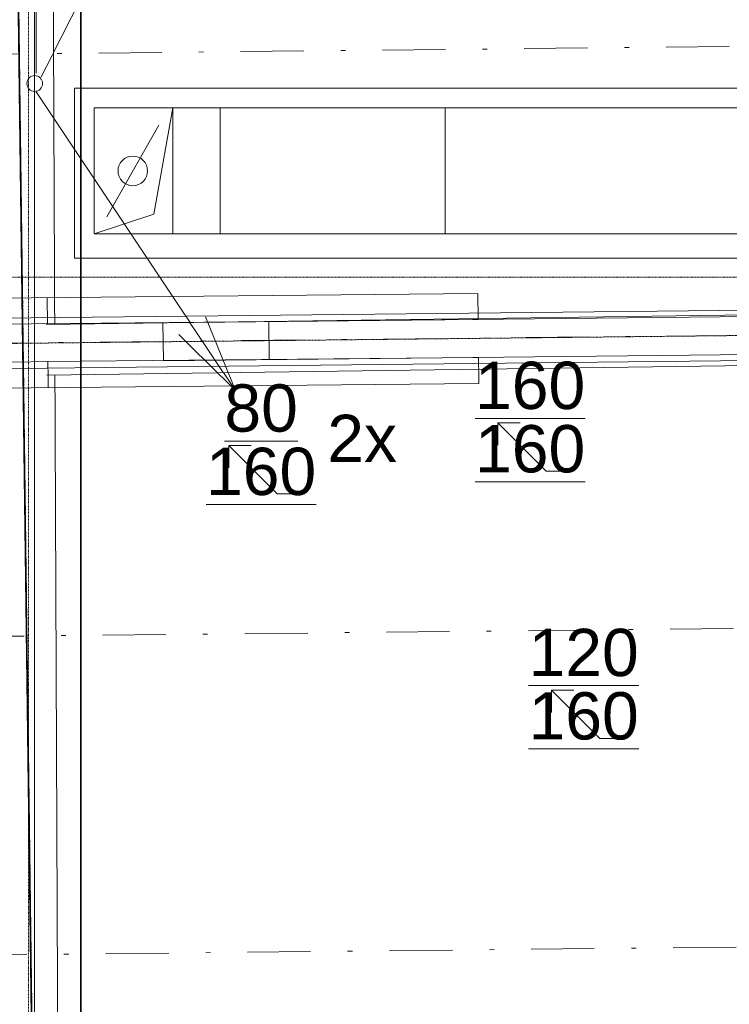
# Model space of a CAD drawing. Header units: millimetres. Extents: x -24674 to 2959, y -2716 to 20653.
# Tile 136 of 161: x -10631 to -8380, y 12247 to 15371. Entities that reach past the tile are written whole.
import ezdxf

# ---------------------------------------------------------------- set-up
doc = ezdxf.new("R2010")
doc.units = ezdxf.units.MM
doc.header["$MEASUREMENT"] = 0
for name, pattern in [('Telekomunikacni vodic', [9.25, 3, -0.75, 3, -0.75, 0.125, -0.75, 0.125, -0.75]), ('Wipeout_Contour', [1000, 0, -1000]), ('Čerchovaná', [450, 200, -117.5, 15, -117.5]), ('Čerchovaná S', [3.5, 1.5, -0.85, 0.3, -0.85]), ('Čárkovaná M', [4.5, 2.5, -2])]:
    doc.linetypes.add(name, pattern=pattern)
for name, color, linetype in [('9._POHLED ZÁPADNÍ_1_Anotace - SP', 7, 'Continuous'), ('9._POHLED ZÁPADNÍ_1_Konstrukce - krov', 7, 'Continuous'), ('9._POHLED ZÁPADNÍ_1_Konstrukce - nosné', 7, 'Continuous'), ('9._POHLED ZÁPADNÍ_1_TZB - elektroinstalace', 7, 'Continuous'), ('9._POHLED ZÁPADNÍ_1_TZB - kanalizace', 7, 'Continuous'), ('9._POHLED ZÁPADNÍ_1_TZB - VZT', 7, 'Continuous'), ('9._POHLED ZÁPADNÍ_1_Výplně - Povrchové', 7, 'Continuous'), ('9._POHLED ZÁPADNÍ_1_Značky - řezy', 7, 'Continuous')]:
    doc.layers.add(name, color=color, linetype=linetype)
doc.styles.add('GENEROVANÝ_STYL_1', font='txt')

msp = doc.modelspace()

# ---------------------------------------------------------------- linework, layer by layer
at = {"layer": '9._POHLED ZÁPADNÍ_1_Anotace - SP', "color": 8, "linetype": 'Continuous', "lineweight": 13}
for p, q in [((-8960.5, 13938.3), (-9113.6, 14091.5)), ((-9113.6, 14091.5), (-9042.9, 14091.5)), ((-9113.6, 14091.5), (-9113.6, 14020.7)), ((-9813.8, 13866.4), (-9967, 14019.6)), ((-9967, 14019.6), (-9896.3, 14019.6)), ((-9967, 14019.6), (-9967, 13948.9)), ((-8891.8, 13938.3), (-8960.5, 13938.3)), ((-9745.1, 13866.4), (-9813.8, 13866.4)), ((-8790.7, 13090.9), (-8943.8, 13244.1)), ((-8943.8, 13244.1), (-8873.1, 13244.1)), ((-8943.8, 13244.1), (-8943.8, 13173.4)), ((-8722, 13090.9), (-8790.7, 13090.9))]:
    msp.add_line(p, q, dxfattribs=at)
at = {"layer": '9._POHLED ZÁPADNÍ_1_TZB - VZT', "color": 122, "linetype": 'Continuous', "lineweight": 13, "true_color": 0x00d59f}
for p, q in [((-10457.3, 15154.1), (-7816.4, 15154.1)), ((-10457.3, 15154.1), (-10457.3, 14614.8)), ((-10394.9, 15091.6), (-10394.9, 14691.6)), ((-10144.9, 15091.6), (-10394.9, 15091.6)), ((-10244.9, 15091.6), (-7781.1, 15091.6)), ((-10204.9, 14753.6), (-10144.9, 15091.6)), ((-10144.9, 14691.6), (-10144.9, 15091.6)), ((-9994.9, 14691.6), (-9994.9, 15091.6)), ((-9281.1, 14691.6), (-9281.1, 15091.6)), ((-10354, 14745.8), (-10189.8, 15036.6)), ((-10394.9, 14691.6), (-10204.9, 14753.6)), ((-10144.9, 14691.6), (-10394.9, 14691.6)), ((-10244.9, 14691.6), (-7781.1, 14691.6)), ((-10457.3, 14614.8), (-7833, 14614.8))]:
    msp.add_line(p, q, dxfattribs=at)
msp.add_circle((-10271.9, 14891.2), 46.9, dxfattribs=at)

# ---------------------------------------------------------------- texts
at = {"layer": '9._POHLED ZÁPADNÍ_1_Anotace - SP', "color": 8, "linetype": 'Continuous', "lineweight": 13, "char_height": 150, "attachment_point": 5, "line_spacing_factor": 0.804162, "style": 'GENEROVANÝ_STYL_1'}
for s, insert in [('\\A1;{\\pqc;\\fArial|b0|i0|c238|p38;\\L\\L80\\P\\pqc;\\fArial|b0|i0|c238|p38;160}', (-9864.8, 14037.4)), ('\\A1;{\\pqc;\\fArial|b0|i0|c238|p38;\\L\\L1\\fArial|b0|i0|c238|p38;\\L\\L2\\fArial|b0|i0|c238|p38;\\L\\L0\\P\\pqc;\\fArial|b0|i0|c238|p38;160}', (-8841.6, 13261.8))]:
    msp.add_mtext(s, dxfattribs=dict(at, insert=insert))
at = {"layer": '9._POHLED ZÁPADNÍ_1_Anotace - SP', "color": 8, "linetype": 'Continuous', "lineweight": 13, "insert": (-9544.3, 14042.6), "char_height": 150, "attachment_point": 5, "style": 'GENEROVANÝ_STYL_1'}
msp.add_mtext('\\A1;{\\pqc;\\fArial|b0|i0|c238|p38;2x}', dxfattribs=at)

# ---------------------------------------------------------------- wipeouts: each hides what was drawn before it
at = {"color": 254, "linetype": 'Wipeout_Contour', "lineweight": 0, "ltscale": 70593.958106}
msp.add_wipeout([(-10986.7, 18366), (-10946.6, 9039), (-10496.6, 9040.9), (-10536.6, 18330.2)], dxfattribs=at).dxf.layer = '9._POHLED ZÁPADNÍ_1_Výplně - Povrchové'

# ---------------------------------------------------------------- next in the draw order: linework, layer by layer
at = {"layer": '9._POHLED ZÁPADNÍ_1_Konstrukce - krov', "color": 8, "linetype": 'Continuous', "lineweight": 13}
for p, q in [((-10583.4, 18630.6), (-10583.4, 8979.5)), ((-9174.2, 14217), (-10868.5, 14200.2))]:
    msp.add_line(p, q, dxfattribs=at)
at = {"layer": '9._POHLED ZÁPADNÍ_1_Konstrukce - krov', "color": 8, "linetype": 'Čerchovaná', "lineweight": 13}
for p, q in [((-11279.7, 15255.5), (-5604.9, 15315.3)), ((-11266.9, 13408.7), (-4134.3, 13483.9)), ((-11257.7, 12398.1), (-4125.1, 12473.3))]:
    msp.add_line(p, q, dxfattribs=at)
at = {"layer": '9._POHLED ZÁPADNÍ_1_Konstrukce - nosné', "color": 251, "linetype": 'Continuous', "lineweight": 20, "true_color": 0x6a6a6a, "flags": 128}
msp.add_lwpolyline([(-10496.6, 9040.9), (-10536.6, 18330.2)], dxfattribs=at)
at = {"layer": '9._POHLED ZÁPADNÍ_1_TZB - kanalizace', "color": 21, "linetype": 'Continuous', "lineweight": 13, "true_color": 0xff9955}
for p, q in [((-10562.4, 15189.3), (-10047.2, 16205.3)), ((-10578.8, 15200.8), (-10578.8, 16051.2))]:
    msp.add_line(p, q, dxfattribs=at)
msp.add_circle((-10583, 15168.5), 25, dxfattribs=at)
at = {"layer": '9._POHLED ZÁPADNÍ_1_TZB - VZT', "color": 122, "linetype": 'Čárkovaná M', "lineweight": 13, "true_color": 0x00d59f}
msp.add_line((-10602.9, 15960.3), (-10602.9, 8558.8), dxfattribs=at)

# ---------------------------------------------------------------- next in the draw order: wipeouts: each hides what was drawn before it
at = {"color": 254, "linetype": 'Wipeout_Contour', "lineweight": 0, "ltscale": 64510.152897}
msp.add_wipeout([(-10544.7, 14243.6), (-322.3, 14384.3), (-324.5, 14544.3), (-10546.9, 14403.6)], dxfattribs=at).dxf.layer = '9._POHLED ZÁPADNÍ_1_Výplně - Povrchové'

# ---------------------------------------------------------------- next in the draw order: linework, layer by layer
at = {"layer": '9._POHLED ZÁPADNÍ_1_Konstrukce - krov', "color": 8, "linetype": 'Continuous', "lineweight": 13}
for p, q in [((-10986.6, 14420.4), (-519.4, 14533.6)), ((-10871.3, 14485.5), (-9177, 14502.3)), ((-9177, 14502.3), (-9176.2, 14419.6)), ((-9177, 14502.3), (-9176.2, 14419.6)), ((-10543.2, 14488.7), (-10542.4, 14406.1)), ((-10176.1, 14409), (-7869.7, 14434)), ((-9176.2, 14419.6), (-10870.5, 14402.9)), ((-10174.8, 14289), (-10176.1, 14409)), ((-9840.3, 14412.7), (-9839, 14292.7)), ((-10984.9, 14260.4), (-517.7, 14373.6)), ((-7868.4, 14314), (-10174.8, 14289)), ((-10869.3, 14282.9), (-9175, 14299.6)), ((-10541.2, 14286.1), (-10540.4, 14203.5)), ((-9175, 14299.6), (-9174.2, 14217)), ((-9175, 14299.6), (-9174.2, 14217))]:
    msp.add_line(p, q, dxfattribs=at)
at = {"layer": '9._POHLED ZÁPADNÍ_1_Konstrukce - krov', "color": 251, "linetype": 'Čerchovaná S', "lineweight": 13, "true_color": 0x6a6a6a}
msp.add_line((-10985.7, 14340.4), (-518.5, 14453.6), dxfattribs=at)
at = {"layer": '9._POHLED ZÁPADNÍ_1_Konstrukce - krov', "color": 8, "linetype": 'Čerchovaná', "lineweight": 13}
msp.add_line((-11275.4, 14338.7), (-4142.9, 14413.8), dxfattribs=at)
at = {"layer": '9._POHLED ZÁPADNÍ_1_Konstrukce - nosné', "color": 251, "linetype": 'Continuous', "lineweight": 20, "true_color": 0x6a6a6a, "flags": 128}
for points in [[(-324.5, 14544.3), (-10546.9, 14403.6)], [(-10544.7, 14243.6), (-322.3, 14384.3)]]:
    msp.add_lwpolyline(points, dxfattribs=at)
at = {"layer": '9._POHLED ZÁPADNÍ_1_TZB - elektroinstalace', "color": 92, "linetype": 'Continuous', "lineweight": 35, "true_color": 0x00d700}
msp.add_line((-10436.4, 15969.4), (-10436.4, 8567.9), dxfattribs=at)
at = {"layer": '9._POHLED ZÁPADNÍ_1_TZB - elektroinstalace', "color": 92, "linetype": 'Continuous', "lineweight": 35, "true_color": 0x00d700, "flags": 128}
msp.add_lwpolyline([(-6574.3, 18086.5), (-10672.3, 18327.6), (-10547.3, 8702.6), (-14797.3, 9327.6)], dxfattribs=at)
at = {"layer": '9._POHLED ZÁPADNÍ_1_TZB - elektroinstalace', "color": 92, "linetype": 'Telekomunikacni vodic', "lineweight": 35, "true_color": 0x00d700, "flags": 128}
msp.add_lwpolyline([(-6797.3, 17952.6), (-6797.3, 18099.7), (-10672.3, 18327.6), (-10547.3, 8702.6), (-10922.3, 8757.7), (-10922.3, 8399.8)], dxfattribs=at)
at = {"layer": '9._POHLED ZÁPADNÍ_1_TZB - kanalizace', "color": 21, "linetype": 'Continuous', "lineweight": 13, "true_color": 0xff9955}
for p, q in [((-10578.8, 15142.2), (-9946.6, 14194.7)), ((-9946.6, 14194.7), (-10041.5, 14428.2)), ((-9946.6, 14194.7), (-10125.7, 14372.1))]:
    msp.add_line(p, q, dxfattribs=at)
at = {"layer": '9._POHLED ZÁPADNÍ_1_TZB - VZT', "color": 122, "linetype": 'Continuous', "lineweight": 13, "true_color": 0x00d59f}
for p, q in [((-9177, 14502.3), (-9176.2, 14419.6)), ((-9177, 14502.3), (-9176.2, 14419.6)), ((-10174.8, 14289), (-10176.1, 14409)), ((-9840.3, 14412.7), (-9839, 14292.7)), ((-9175, 14299.6), (-9174.2, 14217)), ((-9175, 14299.6), (-9174.2, 14217))]:
    msp.add_line(p, q, dxfattribs=at)
at = {"layer": '9._POHLED ZÁPADNÍ_1_Značky - řezy', "color": 154, "linetype": 'Čerchovaná S', "lineweight": 13}
msp.add_line((-24673.8, 14554.5), (-2556, 14554.5), dxfattribs=at)

# ---------------------------------------------------------------- next in the draw order: texts
at = {"layer": '9._POHLED ZÁPADNÍ_1_Anotace - SP', "color": 8, "linetype": 'Continuous', "lineweight": 13, "insert": (-9011.4, 14109.2), "char_height": 150, "attachment_point": 5, "line_spacing_factor": 0.804162, "style": 'GENEROVANÝ_STYL_1'}
msp.add_mtext('\\A1;{\\pqc;\\fArial|b0|i0|c238|p38;\\L\\L1\\fArial|b0|i0|c238|p38;\\L\\L6\\fArial|b0|i0|c238|p38;\\L\\L0\\P\\pqc;\\fArial|b0|i0|c238|p38;1\\fArial|b0|i0|c238|p38;6\\fArial|b0|i0|c238|p38;0}', dxfattribs=at)

doc.saveas('drawing.dxf')
